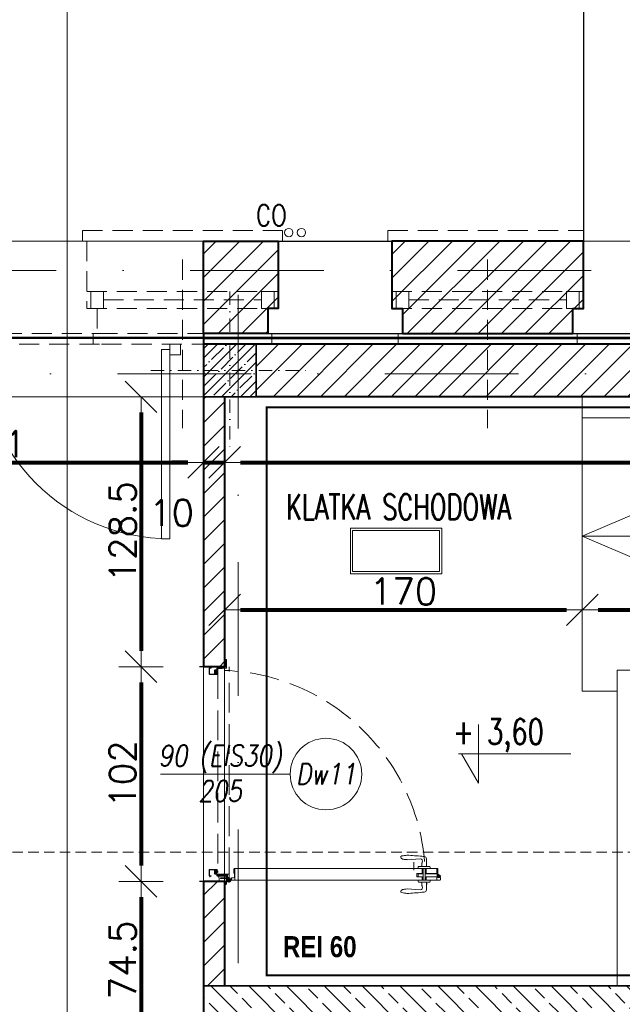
# Model space of a CAD drawing. Header units: metres. Extents: x 7408630 to 15602436, y 5561464 to 13303678.
# Tile 94 of 123: x 7414508 to 7414795, y 5563258 to 5563726. Entities that reach past the tile are written whole.
import ezdxf
from ezdxf.enums import TextEntityAlignment as Align

# ---------------------------------------------------------------- set-up
doc = ezdxf.new("R2010")
doc.units = ezdxf.units.M
doc.header["$MEASUREMENT"] = 0
for name, pattern in [('2_3', [1, 0.5, -0.5]), ('CARKOVANA', [7.5, 5, -2.5]), ('CENTER', [0.6, 0.375, -0.075, 0.075, -0.075]), ('DASHDOT', [25.4, 12.7, -6.35, 0, -6.35]), ('HIDDEN', [9.525, 6.35, -3.175]), ('Hidden Line', [391.222223, 282.222223, -109]), ('HIDDEN2', [4.7625, 3.175, -1.5875])]:
    doc.linetypes.add(name, pattern=pattern)
for name, color, linetype, lineweight in [('! WYPOSAŻENIE', 252, 'Continuous', 5), ('!! 0_ Istn-sciany', 3, 'Continuous', 30), ('!! 0_ Istn-widok', 1, 'Continuous', 15), ('!! 0_ Opis', 8, 'Continuous', 13), ('!! 0_Istn-armatura', 6, 'Continuous', 9), ('!! 0_Istn-cienka', 4, 'Continuous', 9), ('!! 0_Opis_pom', 9, 'Continuous', 13), ('!! 0_Osie', 1, 'DASHDOT', 13), ('!! 1  WYDZIELENIE PPOŻ', 252, 'Continuous', 0), ('!! 1_drzwi opis', 151, 'Continuous', 9), ('!! 1_drzwi-linia', 213, 'Continuous', 5), ('!! 1_Hatch dach', 252, 'Continuous', 5), ('!! 1_hatch projektowane ściany', 4, 'Continuous', 5), ('!! 1_OPIS POM NOWE', 140, 'Continuous', 5), ('!! 1_PROJ Sciany', 2, 'Continuous', 40), ('!! 1_PROJ TERMOIZOL', 132, 'Continuous', 5), ('!! 1_PROJ widok', 5, 'Continuous', 9), ('!! 1_PROJ ŻELBET', 1, 'Continuous', 35), ('!! wymiary osi', 250, 'Continuous', 5), ('0-osie-liniA', 14, 'DASHDOT', 5), ('Granica', 112, 'Continuous', 80), ('Istn-okna', 6, 'Continuous', 13), ('Opis_drzwi', 9, 'Continuous', 15)]:
    doc.layers.add(name, color=color, linetype=linetype, lineweight=lineweight)
doc.layers.add('!! 0_ramki', color=66, linetype='Continuous', lineweight=9, plot=False)
doc.layers.add('Powierzchnia', color=140, linetype='Continuous', lineweight=5, plot=False)
doc.layers.add('!! 1_Wyburzenia', color=252, linetype='CARKOVANA', lineweight=13, true_color=0x696969)
doc.styles.add('50', font='ROMANS.shx', dxfattribs={"width": 0.8, "oblique": 10, "height": 10})
doc.styles.add('ARCHETYP', font='romans.shx', dxfattribs={"height": 15})
doc.styles.add('ARIAL', font='tahoma.ttf')
doc.styles.add('SIMPLEX', font='simplex.shx', dxfattribs={"width": 0.77})
doc.styles.add('STYLE7', font='ARIALNB.TTF')
doc.styles.add('TXT', font='simplex.shx')
doc.linetypes.add('ZIGZAG', pattern='A,0.00254,-5.08,[131,ltypeshp.shx,S=5.08,R=0,X=-5.08,Y=0],-10.16,[131,ltypeshp.shx,S=5.08,R=180,X=5.08,Y=0],-5.08', length=20.32254)
doc.dimstyles.new('DIM50', dxfattribs={"dimscale": 5, "dimtxt": 2, "dimasz": 1, "dimexe": 0, "dimexo": 0, "dimgap": 0.5, "dimtad": 1, "dimdec": 4, "dimrnd": 0.5, "dimdsep": 46, "dimtxsty": 'TXT', "dimblk": 'TICK1', "dimblk1": 'TICK1', "dimblk2": 'TICK1', "dimsah": 1, "dimcen": 0, "dimse1": 1, "dimse2": 1, "dimclrd": 1, "dimclre": 7, "dimclrt": 9, "dimadec": 0, "dimazin": 0, "dimtfac": 1, "dimtdec": 4, "dimtmove": 2, "dimatfit": 3, "dimldrblk": 'TICK1', "dimfxl": 1, "dimtolj": 1, "dimarcsym": 0})
pattern_1 = [(45, (-71376.923, 194378.116), (-5.61266008, 5.61266008), [])]
pattern_2 = [(45, (-71376.923, 194365.116), (-5.61266008, 5.61266008), [])]

# ---------------------------------------------------------------- blocks, each defined once
blk = doc.blocks.new('słup 25 x 25')
at = {"layer": '!! 1_Hatch dach'}
h = blk.add_hatch(dxfattribs=at)
h.set_pattern_fill('ANSI35', color=256)
h.set_pattern_definition([(45, (-64242.072, 198338.2015), (-4.49012806, 4.49012806), []), (45, (-64237.5816, 198338.2015), (-4.49012806, 4.49012806), [7.9375, -1.5875, 0, -1.5875])])
h.paths.add_polyline_path([(-12.5, 12.5), (12.5, 12.5), (12.5, -12.5), (-12.5, -12.5)])
at = {"layer": '!! 1_PROJ ŻELBET'}
blk.add_lwpolyline([(-12.5, 12.5), (12.5, 12.5), (12.5, -12.5), (-12.5, -12.5)], close=True, dxfattribs=at)
at = {"layer": '0-osie-liniA', "ltscale": 0.5}
for points in [[(0, 37.5), (0, -37.5)], [(-37.5, 0), (37.5, 0)]]:
    blk.add_lwpolyline(points, dxfattribs=at)
blk = doc.blocks.new('BLOK OSI')
at = {"layer": '0-osie-liniA', "ltscale": 5}
for points in [[(48625.50568, -198090.0883), (53810.60983, -198090.0883)], [(52842.71142, -198101.5883), (52842.71142, -199860.81919)], [(52022.71506, -198139.0883), (55016.99854, -198139.0883)]]:
    blk.add_lwpolyline(points, dxfattribs=at)
blk = doc.blocks.new('8544-EI60')
at = {"color": 254, "true_color": 0xe9d9be}
for p, q in [((-5.3, 0), (6, 0)), ((6, 0), (7.4, -1.4)), ((-7.5, -2.2), (-7.5, -2.2)), ((-7.5, -5.2), (-7.5, -5.2)), ((-7.5, -8.2), (-7.5, -8.2)), ((-5.6, -0.1), (-7.4, -1.9)), ((-5.5, -3), (-7.4, -4.9)), ((-5.5, -6), (-7.4, -7.9)), ((-5.5, -1.4), (-6.6, -2.6)), ((-5.5, -4.4), (-6.6, -5.6)), ((-5.5, -7.4), (-6.6, -8.6)), ((-5.5, -3), (-5.5, -1.4)), ((-5.5, -6), (-5.5, -4.4)), ((-5.5, -7.4), (-5.3, -8)), ((-5.3, -8), (-1.2, -8)), ((-4.5, -3.9), (-4.5, -1)), ((-4.5, -1), (5, -1)), ((-4.5, -3.9), (0.4, -2.7)), ((-4.5, -5), (0.1, -3.8)), ((-4.5, -7), (-4.5, -5)), ((-4.5, -7), (-1.2, -7)), ((-0.7, -8.5), (-1.1, -12.4)), ((0.3, -8.6), (-0.1, -12.1)), ((3.1, -13.5), (-0.1, -13.5)), ((0.1, -3.8), (5.2, -7.4)), ((3, -12.5), (0.3, -12.5)), ((0.4, -2.7), (5, -6.1)), ((5, -6.1), (5, -1)), ((6, -1.4), (6.6, -2.1)), ((6, -3.2), (6, -1.4)), ((6, -3.2), (7.4, -4.5)), ((6, -4.6), (6.6, -5.3)), ((6, -6), (6, -4.6)), ((6.7, -6.4), (7.5, -6)), ((7.5, -1.7), (7.5, -1.7)), ((7.5, -4.9), (7.5, -4.9)), ((7.5, -8), (7.6, -9.4))]:
    blk.add_line(p, q, dxfattribs=at)
for centre, radius, start, end in [((-5.3, -0.5), 0.5, 90, 135), ((-7, -2.2), 0.5, 135, 180), ((-7, -2.2), 0.5, 180, 315), ((-7, -5.2), 0.5, 135, 180), ((-7, -5.2), 0.5, 180, 315), ((-7, -8.2), 0.5, 135, 180), ((-7, -8.2), 0.5, 180, 315), ((-1.2, -8.5), 1.5, 354.4366, 90), ((-1.2, -8.5), 0.5, 354.4366, 90), ((0.4, -12.5), 1.5, 174.4366, 180.4125), ((-0.1, -12.5), 1, 180.4125, 270), ((0.3, -12.1), 0.4, 174.4366, 270), ((3, -11.5), 1, 270, 290.1212), ((3.1, -12.5), 1, 270, 288.9845), ((0.1, -3.8), 9.19, 290.1212, 302.4406), ((0.1, -3.8), 10.2, 288.9845, 310.5414), ((3.7, -9.5), 2.5, 302.4406, 54.3761), ((6.5, -6), 0.5, 180, 296.5747), ((7, -1.7), 0.5, 225, 0), ((7, -4.9), 0.5, 225, 0), ((5.1, -9.7), 2.5, 310.5414, 5.5701), ((7, -1.7), 0.5, 0, 45), ((7, -4.9), 0.5, 0, 45)]:
    blk.add_arc(centre, radius, start, end, dxfattribs=at)
blk = doc.blocks.new('zaw-dr-90-p')
at = {"color": 2, "linetype": 'CENTER', "ltscale": 0.2}
for p, q in [((12, 0), (-12, 0)), ((0, 12), (0, -12)), ((24.5, 24), (31, 24)), ((24.5, 19), (31, 19))]:
    blk.add_line(p, q, dxfattribs=at)
at = {"ltscale": 0.2}
for p, q in [((10, 12), (6.5, 12)), ((10, 0), (10, 6.5))]:
    blk.add_line(p, q, dxfattribs=at)
blk.add_lwpolyline([(0, 6.5), (23.5, 6.5, 0.414214), (28, 11), (28, 31), (24.5, 31), (24.5, 11, -0.414214), (23.5, 10), (0, 10, 4.561698), (7.6, 6.5), (4.9, 4.2)], format="xyb", dxfattribs=at)
blk.add_lwpolyline([(-0.2, -0.2), (-2.5, -0.2), (-2.5, 0.2), (-0.2, 0.2), (-0.2, 2.5), (0.2, 2.5), (0.2, 0.2), (2.8, 0.2), (2.8, -0.2), (0.2, -0.2), (0.2, -2.8), (-0.2, -2.8)], close=True)
blk.add_lwpolyline([(10, 10), (10, 39), (6.5, 39), (6.5, 10)], dxfattribs=at)
blk.add_circle((0, 0), 6.5, dxfattribs=at)
blk = doc.blocks.new('drzwi 90- sc 12')
h = blk.add_hatch()
h.set_pattern_fill('ANSI37', color=256, scale=0.022, angle=0.001, style=0)
h.set_pattern_definition([(45.0010491, (2407.02095, 648.17796), (-0.04939231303, 0.04939050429), []), (135.0010491, (2407.02095, 648.17796), (-0.04939050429, -0.04939231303), [])])
h.paths.add_polyline_path([(-13715.37, 20305.72), (-13715.57, 20305.72), (-13715.57, 20307.72), (-13715.37, 20307.72)])
h = blk.add_hatch()
h.set_pattern_fill('ANSI37', color=256, scale=0.022, angle=0.001, style=0)
h.set_pattern_definition([(135.0010491, (4473.9854, -4604.62511), (0.04939050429, 0.04939231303), []), (45.0010491, (4473.9854, -4604.62511), (0.04939231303, -0.04939050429), [])])
h.paths.add_polyline_path([(-13617.17, 20305.72), (-13616.97, 20305.72), (-13616.97, 20306.72), (-13617.17, 20306.72)])
h.paths.add_polyline_path([(-13617.17, 20306.72), (-13616.97, 20306.72), (-13616.97, 20307.72), (-13617.17, 20307.72)])
for p, q in [((-13620.32, 20410.16), (-13620.32, 20313.77)), ((-13618, 20409.86), (-13620.32, 20409.86)), ((-13616.12, 20410.26), (-13620.22, 20410.26)), ((-13616.12, 20410.26), (-13620, 20410.26)), ((-13618.17, 20410.26), (-13618.17, 20409.96)), ((-13618.17, 20410.26), (-13616.22, 20410.26)), ((-13618.17, 20410.26), (-13616.22, 20410.26)), ((-13618.17, 20409.96), (-13616.22, 20409.96)), ((-13618, 20404.16), (-13618, 20409.96)), ((-13617.9, 20404.16), (-13617.9, 20409.96)), ((-13617.77, 20410.26), (-13616.92, 20411.46)), ((-13616.92, 20410.26), (-13616.92, 20411.46)), ((-13616.62, 20411.46), (-13616.92, 20411.46)), ((-13616.62, 20411.46), (-13616.92, 20411.46)), ((-13616.62, 20410.26), (-13616.62, 20411.46)), ((-13616.62, 20410.26), (-13616.62, 20411.26)), ((-13616.62, 20410.66), (-13616.62, 20410.86)), ((-13616.5, 20404.16), (-13616.5, 20409.96)), ((-13616.4, 20404.16), (-13616.4, 20409.96)), ((-13614.92, 20409.86), (-13616.4, 20409.86)), ((-13616.22, 20410.26), (-13616.22, 20409.96)), ((-13616.22, 20409.96), (-13616.22, 20410.26)), ((-13616.12, 20410.26), (-13616.12, 20411.46)), ((-13616.12, 20411.46), (-13615.02, 20411.46)), ((-13614.92, 20411.36), (-13614.92, 20313.77)), ((-13618, 20404.76), (-13620.32, 20404.76)), ((-13620.32, 20404.16), (-13614.92, 20404.16)), ((-13620.32, 20403.36), (-13614.92, 20403.36)), ((-13618, 20402.76), (-13620.32, 20402.76)), ((-13618, 20400.34), (-13618, 20403.36)), ((-13617.9, 20400.84), (-13617.9, 20403.36)), ((-13616.5, 20400.84), (-13616.5, 20403.36)), ((-13616.4, 20404.76), (-13614.92, 20404.76)), ((-13616.4, 20400.34), (-13616.4, 20403.36)), ((-13616.4, 20402.76), (-13614.92, 20402.76)), ((-13619.54, 20398.92), (-13623.37, 20398.92)), ((-13619.54, 20398.92), (-13623.37, 20398.92)), ((-13618, 20400.34), (-13616.4, 20400.34)), ((-13616.5, 20400.84), (-13617.9, 20400.84)), ((-13617.9, 20400.84), (-13616.5, 20400.84)), ((-13620.32, 20313.47), (-13620.32, 20317.97)), ((-13614.92, 20313.77), (-13620.32, 20313.77)), ((-13614.92, 20312.27), (-13614.92, 20317.97)), ((-13618.22, 20313.37), (-13620.22, 20313.37)), ((-13618.22, 20313.67), (-13618.22, 20313.37)), ((-13618.22, 20313.67), (-13616.42, 20313.67)), ((-13617.77, 20311.12), (-13617.77, 20305.72)), ((-13617.77, 20311.12), (-13617.77, 20305.72)), ((-13617.37, 20309.92), (-13617.37, 20305.82)), ((-13616.17, 20309.92), (-13617.37, 20309.92)), ((-13616.17, 20309.92), (-13616.17, 20311.02)), ((-13615.92, 20313.17), (-13615.92, 20312.17)), ((-13615.92, 20312.17), (-13615.02, 20312.17)), ((-13715.57, 20308.32), (-13715.57, 20308.56)), ((-13715.57, 20307.69), (-13715.57, 20308.56)), ((-13715.57, 20307.82), (-13715.57, 20308.56)), ((-13715.57, 20307.72), (-13715.37, 20307.72)), ((-13715.77, 20301.96), (-13716.27, 20301.96)), ((-13616.77, 20301.96), (-13616.27, 20301.96))]:
    blk.add_line(p, q)
at = {"ltscale": 0.2}
for p, q in [((-13621.38, 20404.81), (-13624.98, 20404.81)), ((-13621.38, 20402.71), (-13622.87, 20402.71)), ((-13621.38, 20406.26), (-13621.38, 20401.26)), ((-13620.32, 20406.56), (-13621.08, 20406.56)), ((-13614.92, 20406.56), (-13614.16, 20406.56)), ((-13613.86, 20406.26), (-13613.86, 20401.26)), ((-13613.86, 20404.81), (-13610.26, 20404.81)), ((-13613.86, 20402.71), (-13612.38, 20402.71)), ((-13613.36, 20405.01), (-13613.36, 20404.81)), ((-13613.36, 20405.01), (-13612.86, 20405.01)), ((-13612.86, 20405.01), (-13612.86, 20404.81)), ((-13624.98, 20401.86), (-13624.58, 20395.61)), ((-13620.32, 20400.96), (-13621.08, 20400.96)), ((-13614.92, 20400.96), (-13614.16, 20400.96)), ((-13610.26, 20401.86), (-13610.66, 20395.61))]:
    blk.add_line(p, q, dxfattribs=at)
at = {"linetype": 'Hidden Line', "lineweight": 9, "ltscale": 0.05}
for p, q in [((-13616.27, 20311.12), (-13716.27, 20311.12)), ((-13715.07, 20305.72), (-13617.47, 20305.72))]:
    blk.add_line(p, q, dxfattribs=at)
for points in [[(-13665.27, 20284.96), (-13665.27, 20325.83)], [(-13615.57, 20309.64), (-13615.32, 20309.64), (-13615.32, 20309.82), (-13616.32, 20309.82), (-13616.32, 20309.64), (-13615.92, 20309.64)], [(-13715.37, 20307.72), (-13715.37, 20305.72), (-13715.57, 20305.72), (-13715.57, 20307.72)]]:
    blk.add_lwpolyline(points)
at = {"ltscale": 0.2}
for points in [[(-13715.57, 20307.51), (-13715.57, 20309.48, 0.414214), (-13715.91, 20309.82), (-13719.43, 20309.82, 0.414214), (-13719.77, 20309.48), (-13719.77, 20308.92), (-13719.59, 20308.92), (-13719.59, 20309.48, -0.414214), (-13719.43, 20309.64), (-13716.97, 20309.64)], [(-13716.97, 20309.64), (-13715.91, 20309.64, -0.414214), (-13715.75, 20309.48), (-13715.75, 20307.51)], [(-13615.92, 20309.64), (-13616.63, 20309.64, 0.414214), (-13616.79, 20309.48), (-13616.79, 20305.58, -0.414214), (-13617.13, 20305.24), (-13617.58, 20305.24, 0.414214), (-13617.74, 20305.08), (-13617.74, 20304.48, -0.414214), (-13618.08, 20304.14), (-13619.26, 20304.14, -0.414214), (-13619.6, 20304.48), (-13619.6, 20305.15, 1), (-13619.79, 20305.15), (-13619.79, 20301.96, 0.414214), (-13619.63, 20301.8), (-13617.11, 20301.8, 0.414214), (-13616.95, 20301.96), (-13616.95, 20302.52), (-13616.77, 20302.52), (-13616.77, 20301.96, -0.414214), (-13617.11, 20301.62), (-13619.63, 20301.62, -0.414214), (-13619.97, 20301.96), (-13619.97, 20305.15, -1), (-13619.42, 20305.15), (-13619.42, 20304.48, 0.414214), (-13619.26, 20304.32), (-13618.08, 20304.32, 0.414214), (-13617.92, 20304.48), (-13617.92, 20305.08, -0.414214), (-13617.58, 20305.42), (-13617.13, 20305.42, 0.414214), (-13616.97, 20305.58), (-13616.97, 20309.48, -0.414214), (-13616.63, 20309.82), (-13613.11, 20309.82, -0.414214), (-13612.77, 20309.48), (-13612.77, 20308.92), (-13612.95, 20308.92), (-13612.95, 20309.48, 0.414214), (-13613.11, 20309.64), (-13615.57, 20309.64)], [(-13616.43, 20309.49), (-13616.43, 20309.64), (-13616.63, 20309.64, 0.414214), (-13616.79, 20309.48), (-13616.79, 20306.14), (-13615.99, 20306.14), (-13615.99, 20306.34), (-13614.39, 20306.34), (-13614.39, 20309.64), (-13614.93, 20309.64), (-13614.93, 20309.49)], [(-13715.75, 20307.76), (-13715.75, 20305.58, 0.414214), (-13715.41, 20305.24), (-13714.96, 20305.24, -0.414214), (-13714.8, 20305.08), (-13714.8, 20304.48, 0.414214), (-13714.46, 20304.14), (-13713.28, 20304.14, 0.414214), (-13712.94, 20304.48), (-13712.94, 20305.15, -1), (-13712.75, 20305.15), (-13712.75, 20301.96, -0.414214), (-13712.91, 20301.8), (-13715.43, 20301.8, -0.414214), (-13715.59, 20301.96), (-13715.59, 20302.52), (-13715.77, 20302.52), (-13715.77, 20301.96, 0.414214), (-13715.43, 20301.62), (-13712.91, 20301.62, 0.414214), (-13712.57, 20301.96), (-13712.57, 20305.15, 1), (-13713.12, 20305.15), (-13713.12, 20304.48, -0.414214), (-13713.28, 20304.32), (-13714.46, 20304.32, -0.414214), (-13714.62, 20304.48), (-13714.62, 20305.08, 0.414214), (-13714.96, 20305.42), (-13715.41, 20305.42, -0.414214), (-13715.57, 20305.58), (-13715.57, 20307.64)]]:
    blk.add_lwpolyline(points, format="xyb", dxfattribs=at)
at = {"lineweight": 30}
for points in [[(-13716.27, 20308.92), (-13721.27, 20308.92)], [(-13716.27, 20308.92), (-13716.27, 20296.92)], [(-13614.27, 20308.92), (-13609.27, 20308.92)], [(-13614.27, 20308.92), (-13614.27, 20296.92)]]:
    blk.add_lwpolyline(points, dxfattribs=at)
for points in [[(-13616.97, 20307.72), (-13617.17, 20307.72), (-13617.17, 20305.72), (-13616.97, 20305.72)], [(-13616.79, 20308.82), (-13616.97, 20308.82), (-13616.97, 20307.42), (-13616.79, 20307.42)]]:
    blk.add_lwpolyline(points, close=True)
for centre, radius, start, end in [((-13620.22, 20410.16), 0.1, 90, 180), ((-13615.02, 20411.36), 0.1, 0, 90), ((-13620.22, 20313.47), 0.1, 180, 270), ((-13616.42, 20313.17), 0.5, 0, 90), ((-13616.27, 20311.02), 0.1, 0, 90), ((-13615.02, 20312.27), 0.1, 270, 0), ((-13617.47, 20305.82), 0.1, 270, 0)]:
    blk.add_arc(centre, radius, start, end)
at = {"linetype": 'Hidden Line', "lineweight": 9, "ltscale": 0.05}
blk.add_arc((-13615.5, 20305.14), 99.12, 94.8005, 177.6944, dxfattribs=at)
at = {"ltscale": 0.2}
for centre, radius, start, end in [((-13624.98, 20403.76), 1.05, 90, 180), ((-13623.93, 20401.96), 1.05, 58.6119, 185.465), ((-13622.87, 20403.71), 1, 238.6119, 270), ((-13621.08, 20406.26), 0.3, 90, 180), ((-13614.16, 20406.26), 0.3, 0, 90), ((-13612.38, 20403.71), 1, 270, 301.3881), ((-13611.31, 20401.96), 1.05, 354.535, 121.3881), ((-13610.26, 20403.76), 1.05, 0, 90), ((-13621.08, 20401.26), 0.3, 180, 270), ((-13614.16, 20401.26), 0.3, 270, 0), ((-13625.63, 20393.35), 0.74, 198.9246, 270), ((-13609.61, 20393.35), 0.74, 270, 341.0754)]:
    blk.add_arc(centre, radius, start, end, dxfattribs=at)
blk.add_ellipse((-13625.63, 20395.61), major_axis=(0, 3), ratio=0.347016, start_param=3.132997, end_param=4.712389, dxfattribs=at)
at = {"ltscale": 0.2, "extrusion": (0, 0, -1)}
blk.add_ellipse((-13609.62, 20395.61), major_axis=(0, 3), ratio=0.347016, start_param=3.132997, end_param=4.712389, dxfattribs=at)
at = {"ltscale": 0.2}
for points in [[(-13626.03, 20403.76), (-13626.09, 20403.41), (-13626.32, 20401.88), (-13626.44, 20399.16), (-13626.83, 20395.94), (-13626.48, 20393.94), (-13626.33, 20393.11)], [(-13609.21, 20403.76), (-13609.16, 20403.41), (-13608.93, 20401.88), (-13608.8, 20399.16), (-13608.41, 20395.94), (-13608.76, 20393.94), (-13608.91, 20393.11)]]:
    blk.add_open_spline(points, degree=3, knots=[0, 0, 0, 0, 1.06066, 4.623314, 8.177981, 10.699943, 10.699943, 10.699943, 10.699943], dxfattribs=at)
at = {"xscale": 0.09999999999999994, "yscale": 0.09999999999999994, "zscale": 0.09999999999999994, "rotation": 180.0000000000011}
for name, p in [('zaw-dr-90-p', (-13614.92, 20310.92)), ('8544-EI60', (-13618.67, 20304.32))]:
    blk.add_blockref(name, p, dxfattribs=at)
at = {"extrusion": (0, 0, -1), "xscale": 0.09999999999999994, "yscale": 0.09999999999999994, "zscale": -0.1, "rotation": 179.9999999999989}
blk.add_blockref('8544-EI60', (13713.87, 20304.32), dxfattribs=at)
blk = doc.blocks.new('1_ok-opis')
blk.add_line((0, 111.61), (0, 50))
blk.add_circle((0, 128.61), 17)
at = {"style": '50', "oblique": 10, "width": 0.8}
for tag, rotation, p in [('NR', 90, (0, 128.61)), ('NR', 270, (0, 128.61)), ('SZEROKOŚĆ', 90, (-8, 78.29)), ('SZEROKOŚĆ', 270, (8, 78.29)), ('WYSOKOŚĆ', 270, (-8, 78.29)), ('WYSOKOŚĆ', 90, (8, 78.29))]:
    blk.add_attdef(tag, text='', height=10, rotation=rotation, dxfattribs=at).set_placement(p, align=Align.MIDDLE)
blk = doc.blocks.new('TICK1')
at = {"color": 0}
for p, q in [((0, -1.4), (0, 1.4)), ((0, 0), (-1, 0))]:
    blk.add_line(p, q, dxfattribs=at)
at = {"color": 2}
blk.add_line((-1, -1), (1, 1), dxfattribs=at)
blk = doc.blocks.new('*D961')
at = {"layer": '!! wymiary osi', "color": 1, "lineweight": -2, "transparency": 16777216}
blk.add_line((75076.43, -198119.8), (75262.42, -198119.8), dxfattribs=at)
at = {"layer": 'DEFPOINTS', "color": 0, "transparency": 16777216}
for p in [(75068.93, -198088.59), (75269.92, -198088.63), (75269.92, -198119.8)]:
    blk.add_point(p, dxfattribs=at)
at = {"layer": '!! wymiary osi', "color": 1, "lineweight": -2, "transparency": 16777216, "xscale": 7.5, "yscale": 7.5, "zscale": 7.5, "rotation": 180}
blk.add_blockref('TICK1', (75068.93, -198119.8), dxfattribs=at)
at = {"layer": '!! wymiary osi', "color": 1, "lineweight": -2, "transparency": 16777216, "xscale": 7.5, "yscale": 7.5, "zscale": 7.5}
blk.add_blockref('TICK1', (75269.92, -198119.8), dxfattribs=at)
at = {"layer": '!! wymiary osi', "color": 9, "transparency": 16777216, "insert": (75169.43, -198111.05), "char_height": 12.5, "attachment_point": 5, "style": 'TXT'}
blk.add_mtext('\\A1;201', dxfattribs=at)
blk = doc.blocks.new('*D962')
at = {"layer": '!! wymiary osi', "color": 1, "lineweight": -2, "transparency": 16777216}
for p, q in [((75262.42, -198119.8), (75254.92, -198119.8)), ((75269.92, -198119.8), (75279.92, -198119.8)), ((75287.42, -198119.8), (75294.92, -198119.8))]:
    blk.add_line(p, q, dxfattribs=at)
at = {"layer": 'DEFPOINTS', "color": 0, "transparency": 16777216}
for p in [(75269.92, -198088.63), (75279.92, -198088.63), (75279.92, -198119.8)]:
    blk.add_point(p, dxfattribs=at)
at = {"layer": '!! wymiary osi', "color": 1, "lineweight": -2, "transparency": 16777216, "xscale": 7.5, "yscale": 7.5, "zscale": 7.5}
blk.add_blockref('TICK1', (75269.92, -198119.8), dxfattribs=at)
at = {"layer": '!! wymiary osi', "color": 1, "lineweight": -2, "transparency": 16777216, "xscale": 7.5, "yscale": 7.5, "zscale": 7.5, "rotation": 180}
blk.add_blockref('TICK1', (75279.92, -198119.8), dxfattribs=at)
at = {"layer": '!! wymiary osi', "color": 9, "transparency": 16777216, "insert": (75254.7, -198143.76), "char_height": 12.5, "attachment_point": 5, "style": 'TXT'}
blk.add_mtext('\\A1;10', dxfattribs=at)
blk = doc.blocks.new('*D963')
at = {"layer": '!! wymiary osi', "color": 1, "lineweight": -2, "transparency": 16777216}
blk.add_line((75287.42, -198119.8), (75862.43, -198119.8), dxfattribs=at)
at = {"layer": 'DEFPOINTS', "color": 0, "transparency": 16777216}
for p in [(75279.92, -198088.63), (75869.93, -198088.63), (75869.93, -198119.8)]:
    blk.add_point(p, dxfattribs=at)
at = {"layer": '!! wymiary osi', "color": 1, "lineweight": -2, "transparency": 16777216, "xscale": 7.5, "yscale": 7.5, "zscale": 7.5, "rotation": 180}
blk.add_blockref('TICK1', (75279.92, -198119.8), dxfattribs=at)
at = {"layer": '!! wymiary osi', "color": 1, "lineweight": -2, "transparency": 16777216, "xscale": 7.5, "yscale": 7.5, "zscale": 7.5}
blk.add_blockref('TICK1', (75869.93, -198119.8), dxfattribs=at)
at = {"layer": '!! wymiary osi', "color": 9, "transparency": 16777216, "insert": (75574.92, -198111.05), "char_height": 12.5, "attachment_point": 5, "style": 'TXT'}
blk.add_mtext('\\A1;590', dxfattribs=at)
blk = doc.blocks.new('*D971')
at = {"layer": '!! wymiary osi', "color": 1, "lineweight": -2, "transparency": 16777216}
blk.add_line((75287.42, -198189.87), (75442.42, -198189.87), dxfattribs=at)
at = {"layer": 'DEFPOINTS', "color": 0, "transparency": 16777216}
for p in [(75279.92, -198088.63), (75449.92, -198089.13), (75449.92, -198189.87)]:
    blk.add_point(p, dxfattribs=at)
at = {"layer": '!! wymiary osi', "color": 1, "lineweight": -2, "transparency": 16777216, "xscale": 7.5, "yscale": 7.5, "zscale": 7.5, "rotation": 180}
blk.add_blockref('TICK1', (75279.92, -198189.87), dxfattribs=at)
at = {"layer": '!! wymiary osi', "color": 1, "lineweight": -2, "transparency": 16777216, "xscale": 7.5, "yscale": 7.5, "zscale": 7.5}
blk.add_blockref('TICK1', (75449.92, -198189.87), dxfattribs=at)
at = {"layer": '!! wymiary osi', "color": 9, "transparency": 16777216, "insert": (75364.92, -198181.12), "char_height": 12.5, "attachment_point": 5, "style": 'TXT'}
blk.add_mtext('\\A1;170', dxfattribs=at)
blk = doc.blocks.new('*D972')
at = {"layer": '!! wymiary osi', "color": 1, "lineweight": -2, "transparency": 16777216}
blk.add_line((75457.42, -198189.87), (75707.42, -198189.87), dxfattribs=at)
at = {"layer": 'DEFPOINTS', "color": 0, "transparency": 16777216}
for p in [(75449.92, -198089.13), (75714.92, -198189.87), (75714.92, -198221.09)]:
    blk.add_point(p, dxfattribs=at)
at = {"layer": '!! wymiary osi', "color": 1, "lineweight": -2, "transparency": 16777216, "xscale": 7.5, "yscale": 7.5, "zscale": 7.5, "rotation": 180}
blk.add_blockref('TICK1', (75449.92, -198189.87), dxfattribs=at)
at = {"layer": '!! wymiary osi', "color": 1, "lineweight": -2, "transparency": 16777216, "xscale": 7.5, "yscale": 7.5, "zscale": 7.5}
blk.add_blockref('TICK1', (75714.92, -198189.87), dxfattribs=at)
at = {"layer": '!! wymiary osi', "color": 9, "transparency": 16777216, "insert": (75582.42, -198181.12), "char_height": 12.5, "attachment_point": 5, "style": 'TXT'}
blk.add_mtext('\\A1;265', dxfattribs=at)
blk = doc.blocks.new('*D978')
at = {"layer": '!! wymiary osi', "color": 1, "lineweight": -2, "transparency": 16777216}
blk.add_line((75240.21, -198096.13), (75240.21, -198209.41), dxfattribs=at)
at = {"layer": 'DEFPOINTS', "color": 0, "transparency": 16777216}
for p in [(75269.92, -198088.63), (75240.21, -198216.91), (75269.92, -198216.91)]:
    blk.add_point(p, dxfattribs=at)
at = {"layer": '!! wymiary osi', "color": 1, "lineweight": -2, "transparency": 16777216, "xscale": 7.5, "yscale": 7.5, "zscale": 7.5}
for p, rotation in [((75240.21, -198088.63), 90), ((75240.21, -198216.91), 270)]:
    blk.add_blockref('TICK1', p, dxfattribs=dict(at, rotation=rotation))
at = {"layer": '!! wymiary osi', "color": 9, "transparency": 16777216, "insert": (75231.46, -198152.77), "char_height": 12.5, "attachment_point": 5, "rotation": 90, "style": 'TXT'}
blk.add_mtext('\\A1;128.5', dxfattribs=at)
blk = doc.blocks.new('*D979')
at = {"layer": '!! wymiary osi', "color": 1, "lineweight": -2, "transparency": 16777216}
blk.add_line((75240.21, -198224.41), (75240.21, -198311.41), dxfattribs=at)
at = {"layer": 'DEFPOINTS', "color": 0, "transparency": 16777216}
for p in [(75269.92, -198216.91), (75240.21, -198318.91), (75269.92, -198318.91)]:
    blk.add_point(p, dxfattribs=at)
at = {"layer": '!! wymiary osi', "color": 1, "lineweight": -2, "transparency": 16777216, "xscale": 7.5, "yscale": 7.5, "zscale": 7.5}
for p, rotation in [((75240.21, -198216.91), 90), ((75240.21, -198318.91), 270)]:
    blk.add_blockref('TICK1', p, dxfattribs=dict(at, rotation=rotation))
at = {"layer": '!! wymiary osi', "color": 9, "transparency": 16777216, "insert": (75231.46, -198267.91), "char_height": 12.5, "attachment_point": 5, "rotation": 90, "style": 'TXT'}
blk.add_mtext('\\A1;102', dxfattribs=at)
blk = doc.blocks.new('*D980')
at = {"layer": '!! wymiary osi', "color": 1, "lineweight": -2, "transparency": 16777216}
blk.add_line((75240.21, -198326.41), (75240.21, -198386.09), dxfattribs=at)
at = {"layer": 'DEFPOINTS', "color": 0, "transparency": 16777216}
for p in [(75269.92, -198318.91), (75240.21, -198393.59), (75267.99, -198393.59)]:
    blk.add_point(p, dxfattribs=at)
at = {"layer": '!! wymiary osi', "color": 1, "lineweight": -2, "transparency": 16777216, "xscale": 7.5, "yscale": 7.5, "zscale": 7.5}
for p, rotation in [((75240.21, -198318.91), 90), ((75240.21, -198393.59), 270)]:
    blk.add_blockref('TICK1', p, dxfattribs=dict(at, rotation=rotation))
at = {"layer": '!! wymiary osi', "color": 9, "transparency": 16777216, "insert": (75231.46, -198356.25), "char_height": 12.5, "attachment_point": 5, "rotation": 90, "style": 'TXT'}
blk.add_mtext('\\A1;74.5', dxfattribs=at)
blk = doc.blocks.new('drzwi dwuskrzydłowe')
at = {"layer": 'Istn-okna'}
for points in [[(68481.18, -214206.57), (68481.18, -214296.57), (68477.18, -214296.57), (68477.18, -214206.57)], [(68653.18, -214206.57), (68653.18, -214296.57), (68657.18, -214296.57), (68657.18, -214206.57)], [(68477.18, -214294.07), (68472.18, -214294.07), (68472.18, -214299.07), (68477.18, -214299.07)], [(68657.18, -214294.07), (68662.18, -214294.07), (68662.18, -214299.07), (68657.18, -214299.07)]]:
    blk.add_lwpolyline(points, close=True, dxfattribs=at)
for centre, start, end in [((68477.18, -214296.57), 0, 90), ((68657.18, -214296.57), 90, 180)]:
    blk.add_arc(centre, 90, start, end, dxfattribs=at)
at = {"layer": 'Opis_drzwi'}
blk.add_lwpolyline([(68567.18, -214271.57), (68567.18, -214321.57)], dxfattribs=at)
blk.add_circle((68567.18, -214258.07), 13.5, dxfattribs=at)
at = {"layer": 'Istn-okna', "color": 8, "style": 'ARCHETYP'}
for s, p in [('2x90', (68564.18, -214323.8)), ('270', (68581.33, -214319.13))]:
    blk.add_text(s, height=12, rotation=90, dxfattribs=at).set_placement(p)
at = {"layer": 'Opis_drzwi', "style": 'ARCHETYP', "width": 0.7}
blk.add_text('DZ2', height=10, rotation=90, dxfattribs=at).set_placement((68572.1, -214267.49))
blk = doc.blocks.new('A$C9c944097')
at = {"layer": '!! 1_hatch projektowane ściany'}
h = blk.add_hatch(dxfattribs=at)
h.set_pattern_fill('ANSI31', color=256, scale=2.5)
h.set_pattern_definition(pattern_1)
h.paths.add_polyline_path([(3893, -3680.47213), (3893, -3636.47213), (3928.5, -3636.47213), (3928.5, -3668.47213), (3923.5, -3668.47213), (3923.5, -3680.47213)])
h = blk.add_hatch(dxfattribs=at)
h.set_pattern_fill('ANSI31', color=256, scale=2.5)
h.set_pattern_definition(pattern_1)
h.paths.add_polyline_path([(3987.5, -3680.47213), (4068.5, -3680.47213), (4068.5, -3668.47213), (4073.5, -3668.47213), (4073.5, -3636.47213), (3982.5, -3636.47213), (3982.5, -3668.47213), (3987.5, -3668.47213)])
h = blk.add_hatch(dxfattribs=at)
h.set_pattern_fill('ANSI33', color=256, scale=2, angle=90)
h.set_pattern_definition([(135, (-71376.923, 194365.116), (-8.9802561, -8.9802561), []), (135, (-71376.923, 194374.096), (-8.9802561, -8.9802561), [6.35, -3.175])])
edge = h.paths.add_edge_path()
edge.add_line((4232.5, -3710.51195), (4232.5, -3685.51195))
edge.add_line((4232.5, -3685.51195), (4518.0023, -3685.51195))
edge.add_line((4518.0023, -3685.51195), (4518.0023, -4015.47213))
edge.add_line((4518.0023, -4015.47213), (4177, -4015.47213))
edge.add_line((4177, -4015.47213), (4177, -4200.47213))
edge.add_line((4177, -4200.47213), (3893, -4200.47213))
edge.add_line((3893, -4200.47213), (3893, -4175.47213))
edge.add_line((3893, -4175.47213), (4162, -4175.47213))
edge.add_line((4162, -4175.47213), (4162, -4015.47213))
edge.add_line((4162, -4015.47213), (3893, -4015.47213))
edge.add_line((3893, -4015.47213), (3893, -3990.47213))
edge.add_line((3893, -3990.47213), (4493.0023, -3990.47213))
edge.add_line((4493.0023, -3990.47213), (4493.0023, -3710.51195))
edge.add_line((4493.0023, -3710.51195), (4232.5, -3710.47213))
h = blk.add_hatch(dxfattribs=at)
h.set_pattern_fill('ANSI31', color=256, scale=2.5)
h.set_pattern_definition(pattern_1)
h.paths.add_polyline_path([(3918, -3685.51195), (4232.5, -3685.51195), (4232.5, -3710.47213), (3918, -3710.47213)])
h = blk.add_hatch(dxfattribs=at)
h.set_pattern_fill('ANSI31', color=256, scale=2.5)
h.set_pattern_definition(pattern_2)
h.paths.add_polyline_path([(3893, -3838.79714), (3893, -3710.51195), (3903, -3710.51195), (3903, -3838.79714)])
h = blk.add_hatch(dxfattribs=at)
h.set_pattern_fill('ANSI31', color=256, scale=2.5)
h.set_pattern_definition(pattern_2)
h.paths.add_polyline_path([(3903, -3940.79714), (3903, -3990.47213), (3893, -3990.47213), (3893, -3940.79714)])
at = {"layer": '!! 0_ Istn-sciany'}
for points in [[(4073.5, -3061.47213), (4073.5, -3668.47213)], [(3928.5, -3636.47213), (3982.5, -3636.47213)], [(3928.5, -3636.47213), (3928.5, -3668.47213)], [(3982.5, -3636.47213), (3982.5, -3668.47213)], [(3923.5, -3668.47213), (3923.5, -3680.47213)], [(3982.5, -3668.47213), (3987.5, -3668.47213)], [(3987.5, -3668.47213), (3987.5, -3680.47213)], [(4068.5, -3668.47213), (4073.5, -3668.47213)], [(4068.5, -3668.47213), (4068.5, -3680.47213)], [(3923.5, -3680.47213), (3987.5, -3680.47213)], [(4068.5, -3680.47213), (4232.5, -3680.47213)]]:
    blk.add_lwpolyline(points, dxfattribs=at)
at = {"layer": '!! 0_ Istn-widok'}
for points in [[(3930.5, -3636.47213), (3930.5, -3631.47213)], [(4095.5, -3636.47213), (4073.5, -3636.47213)]]:
    blk.add_lwpolyline(points, dxfattribs=at)
at = {"layer": '!! 0_ Opis'}
for points in [[(4023.7061, -3866.19479), (4023.7061, -3894.19656)], [(4014.12499, -3880.19568), (4067.5592, -3880.19568)], [(4023.7061, -3894.19656), (4015.62269, -3880.19568)]]:
    blk.add_lwpolyline(points, dxfattribs=at)
at = {"layer": '!! 0_Istn-armatura'}
for centre in [(3933.5, -3632.47213), (3939.5, -3632.47213)]:
    blk.add_circle(centre, 2, dxfattribs=at)
at = {"layer": '!! 0_Istn-cienka', "linetype": 'HIDDEN', "ltscale": 2}
for points in [[(3837.5, -3636.47213), (3928.5, -3636.47213)], [(3982.5, -3636.47213), (4073.5, -3636.47213)], [(4068.5, -3680.47213), (3987.5, -3680.47213)]]:
    blk.add_lwpolyline(points, dxfattribs=at)
at = {"layer": '!! 0_ramki'}
blk.add_lwpolyline([(-371.78226, -2736.72437), (3828.21774, -2736.72437), (3828.21774, -5706.72437), (-371.78226, -5706.72437)], close=True, dxfattribs=at)
at = {"layer": '!! 1  WYDZIELENIE PPOŻ', "color": 20, "linetype": '2_3', "ltscale": 10, "true_color": 0xf65c09, "const_width": 1}
blk.add_lwpolyline([(3073.5, -5131.01344), (3073.5, -3682.47213), (4290.5, -3682.47213)], dxfattribs=at)
blk.add_lwpolyline([(3923, -3985.47213), (4482, -3985.47213), (4482, -3715.47213), (3923, -3715.47213)], close=True, dxfattribs=at)
at = {"layer": '!! 1_hatch projektowane ściany'}
blk.add_lwpolyline([(4232.5, -3710.51195), (4232.5, -3685.51195), (4518.0023, -3685.51195), (4518.0023, -4015.47213), (4177, -4015.47213), (4177, -4200.47213), (3893, -4200.47213), (3893, -4175.47213), (4162, -4175.47213), (4162, -4015.47213), (3893, -4015.47213), (3893, -3990.47213), (4493.0023, -3990.47213), (4493.0023, -3710.51195), (4232.5, -3710.47213)], dxfattribs=at)
for points in [[(3918, -3685.51195), (4232.5, -3685.51195), (4232.5, -3710.47213), (3918, -3710.47213)], [(3893, -3838.79714), (3893, -3710.51195), (3903, -3710.51195), (3903, -3838.79714)], [(3903, -3940.79714), (3903, -3990.47213), (3893, -3990.47213), (3893, -3940.79714)]]:
    blk.add_lwpolyline(points, close=True, dxfattribs=at)
at = {"layer": '!! 1_OPIS POM NOWE'}
for points in [[(3674.0023, -3636.47213), (4073.5, -3636.47213), (4073.5, -3061.47213), (3674.0023, -3061.47213)], [(3962.76714, -3794.65287), (4006.28714, -3794.65287), (4006.28714, -3772.89287), (3962.76714, -3772.89287)], [(3963.85514, -3793.56487), (4005.19914, -3793.56487), (4005.19914, -3773.98087), (3963.85514, -3773.98087)]]:
    blk.add_lwpolyline(points, close=True, dxfattribs=at)
at = {"layer": '!! 1_PROJ Sciany'}
for points in [[(3893, -3680.47213), (3893, -3636.47213), (3928.5, -3636.47213), (3928.5, -3668.47213), (3923.5, -3668.47213), (3923.5, -3680.47213)], [(3987.5, -3680.47213), (4068.5, -3680.47213), (4068.5, -3668.47213), (4073.5, -3668.47213), (4073.5, -3636.47213), (3982.5, -3636.47213), (3982.5, -3668.47213), (3987.5, -3668.47213)]]:
    blk.add_lwpolyline(points, close=True, dxfattribs=at)
for points in [[(3893, -3680.47213), (3893, -3685.47213)], [(3893, -3685.47213), (3893, -3838.79714)], [(4232.5, -3685.47213), (3893, -3685.47213)], [(3903, -3710.51195), (3903, -3838.79714)], [(4232.5, -3710.47213), (3918, -3710.47213)], [(4232.5, -3710.47213), (3918, -3710.47213)], [(3903, -3838.79714), (3893, -3838.79714)], [(3893, -3940.79714), (3893, -3990.47213)], [(3903, -3940.79714), (3893, -3940.79714)], [(3903, -3940.79714), (3903, -3990.47213)], [(3893, -3990.47213), (3893, -4015.47213)]]:
    blk.add_lwpolyline(points, dxfattribs=at)
at = {"layer": '!! 1_PROJ TERMOIZOL', "linetype": 'ZIGZAG', "ltscale": 0.35}
blk.add_lwpolyline([(4232.5, -3682.97213), (3893.19588, -3682.97213)], dxfattribs=at)
at = {"layer": '!! 1_PROJ widok'}
for points in [[(4073, -3850.47213), (4073, -3711.01195)], [(4338, -3715.47213), (4073, -3715.47213)], [(4338, -3720.47213), (4073, -3720.47213)], [(4073, -3776.72213), (4103, -3763.83821)], [(4407, -3776.72213), (4073, -3776.72213)], [(4073, -3776.72213), (4103, -3789.60604)], [(4089.5, -3990.47213), (4089.5, -3840.47213)], [(4338, -3840.47213), (4089.5, -3840.47213)], [(4089.5, -3850.47213), (4073, -3850.47213)]]:
    blk.add_lwpolyline(points, dxfattribs=at)
at = {"layer": '!! 1_PROJ ŻELBET'}
blk.add_lwpolyline([(3893, -3990.47213), (4493.0023, -3990.47213)], dxfattribs=at)
at = {"layer": '!! 1_Wyburzenia', "linetype": 'HIDDEN2', "ltscale": 3}
for points in [[(3835.5, -3631.47213), (3930.5, -3631.47213)], [(3835.5, -3636.47213), (3835.5, -3631.47213)], [(3980.5, -3631.47213), (4073.5, -3631.47213)], [(3980.5, -3636.47213), (3980.5, -3631.47213)], [(3773.5, -3636.47213), (3837.5, -3636.47213)], [(3837.5, -3636.47213), (3837.5, -3668.47213)], [(3883, -3645.31325), (3883, -3725.47242)], [(4028, -3645.31325), (4028, -3725.47242)], [(3837.5, -3660.47213), (3928.5, -3660.47213)], [(3982.5, -3660.47213), (4073.5, -3660.47213)], [(3837.5, -3668.47213), (3842.5, -3668.47213)], [(3837.5, -3668.47213), (3928.5, -3668.47213)], [(3842.5, -3668.47213), (3842.5, -3680.47213)], [(3845.5, -3664.47213), (3920.5, -3664.47213)], [(3923.5, -3668.47213), (3928.5, -3668.47213)], [(3982.5, -3668.47213), (4073.5, -3668.47213)], [(3990.5, -3664.47213), (4065.5, -3664.47213)], [(3768.5, -3680.47213), (3842.5, -3680.47213)], [(3840.5, -3680.47213), (3840.5, -3685.47213)], [(3923.5, -3680.47213), (3842.5, -3680.47213)], [(3925.5, -3680.47213), (3925.5, -3685.47213)], [(3985.5, -3680.47213), (3985.5, -3685.47213)], [(4070.5, -3680.47213), (4070.5, -3685.47213)], [(3843.5, -3685.47213), (3767.5, -3685.47213)], [(3925.5, -3685.47213), (3840.5, -3685.47213)], [(4070.5, -3685.47213), (3985.5, -3685.47213)]]:
    blk.add_lwpolyline(points, dxfattribs=at)
for points in [[(3839.5, -3668.47213), (3845.5, -3668.47213), (3845.5, -3660.47213), (3839.5, -3660.47213)], [(3920.5, -3668.47213), (3926.5, -3668.47213), (3926.5, -3660.47213), (3920.5, -3660.47213)], [(3984.5, -3668.47213), (3990.5, -3668.47213), (3990.5, -3660.47213), (3984.5, -3660.47213)], [(4065.5, -3668.47213), (4071.5, -3668.47213), (4071.5, -3660.47213), (4065.5, -3660.47213)]]:
    blk.add_lwpolyline(points, close=True, dxfattribs=at)
at = {"layer": '!! 1_Wyburzenia'}
blk.add_lwpolyline([(-275.69261, -3945.28844), (-37.8214, -3945.28844), (-37.8214, -3926.98704), (5998.72137, -3926.98704)], dxfattribs=at)
at = {"layer": 'Powierzchnia'}
for points in [[(3098, -3977.47213), (3667.5, -3977.47213), (3667.5, -4483.47453), (4784.25049, -4483.47453), (4784.25048, -4200.51501), (3893, -4200.51501), (3893, -3710.51195), (3098, -3710.51195)], [(3903, -3990.47213), (4493.0023, -3990.47213), (4493.0023, -3710.51195), (3903, -3710.51195)]]:
    blk.add_lwpolyline(points, close=True, dxfattribs=at)
at = {"layer": '!! 0_Osie'}
blk.add_blockref('BLOK OSI', (-48933.21142, 194439.57635), dxfattribs=at)
at = {"layer": '!! 1_drzwi opis'}
ref = blk.add_blockref('1_ok-opis', (3822.55901, -3889.79718), dxfattribs=dict(at, xscale=-1, rotation=269.9999963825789))
ref.add_attrib('WYSOKOŚĆ', '90 (EIS30)', dxfattribs={"layer": '0', "height": 10, "rotation": 359.9999964, "style": '50', "oblique": 10, "width": 0.8}).set_placement((3900.84987, -3881.79718), align=Align.MIDDLE)
ref.add_attrib('SZEROKOŚĆ', '205', dxfattribs={"layer": '0', "height": 10, "rotation": 359.9999964, "style": '50', "oblique": 10, "width": 0.8}).set_placement((3900.84987, -3897.79718), align=Align.MIDDLE)
ref.add_attrib('NR', 'Dw11', dxfattribs={"layer": '0', "height": 10, "rotation": 359.9999964, "style": '50', "oblique": 10, "width": 0.8}).set_placement((3951.17026, -3889.79719), align=Align.MIDDLE)
at = {"layer": '!! 1_drzwi-linia', "xscale": -1, "rotation": 180}
blk.add_blockref('drzwi dwuskrzydłowe', (-64780.17852, -217984.54573), dxfattribs=at)
at = {"layer": '!! 1_drzwi-linia', "rotation": 270}
blk.add_blockref('drzwi 90- sc 12', (-16405.92434, -17555.06685), dxfattribs=at)
at = {"layer": '!! 1_hatch projektowane ściany'}
blk.add_blockref('słup 25 x 25', (3905.5, -3698.01195), dxfattribs=at)
at = {"layer": '! WYPOSAŻENIE', "color": 20, "true_color": 0xf65c09, "insert": (3930.70976, -3966.8325), "char_height": 10, "attachment_point": 1, "style": 'STYLE7'}
blk.add_mtext_dynamic_manual_height_columns('REI 60', width=58.1261145, gutter_width=75, heights=[0], dxfattribs=at)
at = {"layer": '!! 0_ Opis', "style": 'SIMPLEX', "width": 0.75}
blk.add_text('+ 3,60', height=12, dxfattribs=at).set_placement((4011.52095, -3875.61756))
at = {"layer": '!! 0_Istn-armatura', "style": 'ARCHETYP', "width": 0.8}
blk.add_text('CO', height=10, rotation=0, dxfattribs=at).set_placement((3917.85858, -3629.29013))
at = {"layer": '!! 0_Opis_pom', "ltscale": 0.7, "style": 'ARIAL'}
for tag, p in [('B2,14', (2497.12282, -23.97252)), ('B2,12', (1965.56932, -35.77631)), ('B2,11', (1692.08817, -60.77765)), ('B2,16', (3818.15438, -63.71828)), ('B2,19.1', (5324.74708, -87.92078)), ('B2,17', (4129.82322, -93.25972)), ('B2,10', (1351.71035, -111.25665)), ('B2,15', (3189.46558, -109.69496)), ('B2,13', (2272.99389, -121.89624)), ('A2,5', (1075.52681, -127.78965)), ('B2,18', (4545.51277, -234.12017)), ('B2,19', (5775.76711, -239.42159)), ('A2,4', (318.83322, -329.3265)), ('A2.1', (994.53557, -353.44633)), ('B2.7', (3171.3557, -458.01164)), ('A2.2', (994.53557, -692.67095)), ('B2.2', (3599.26223, -690.3637)), ('B2,21', (4593.23787, -912.69388)), ('A2.3', (455.44717, -940.66614)), ('B2,9', (1798.58924, -939.09545)), ('B2,4', (3116.67143, -940.65712)), ('B2,3', (3297.35823, -941.16418)), ('B2,8', (2517.28573, -960.07338)), ('B2,20', (5834.09772, -965.70749)), ('B2.1', (3927.81794, -970.24709)), ('B2,5', (3309.56672, -1129.12418)), ('B2,6', (3122.36837, -1171.43557)), ('C2,2', (3435.86614, -1487.77973)), ('C2,1', (3957.73656, -2408.10352)), ('C2,3', (3457.72791, -2555.15039)), ('D1,1', (2554.19917, -3205.91504)), ('C2,4', (3866.78124, -3285.77383)), ('D1,4', (1780.27581, -3366.18103)), ('D1,6', (1380.86316, -3373.10994)), ('D1,3', (2098.36626, -3546.18257)), ('C2,5', (3178.15957, -3610.67242)), ('D1,5', (1914.6928, -3621.18339)), ('D1,2', (2201.15492, -3794.18451)), ('D1,7', (477.95048, -4408.76849)), ('D1,8', (338.43039, -4834.32895))]:
    blk.add_attdef(tag, text='', height=11.968, dxfattribs=at).set_placement(p, align=Align.MIDDLE_CENTER)
at = {"layer": '!! 1_OPIS POM NOWE', "style": 'TXT', "width": 0.7}
blk.add_text('KLATKA SCHODOWA', height=12, dxfattribs=at).set_placement((3985.64227, -3768.84655), align=Align.CENTER)
at = {"layer": '!! 1_OPIS POM NOWE', "style": 'ARIAL'}
for tag, p in [('C2.5B', (3593.7377, -3168.5911)), ('C2,5C', (3526.78796, -3281.02046)), ('C2.4', (3997.15534, -3347.99835)), ('E2,2', (2945.33506, -3413.31629)), ('C2,5A', (3566.4961, -3615.37865)), ('E2.9', (3984.52714, -3783.77287)), ('E2.7', (4645.53364, -3784.14655)), ('D1,2', (2903.25587, -3794.18451)), ('E2.2', (3405.83089, -4049.74196)), ('E2.8', (4380.36687, -4058.97571)), ('E2.6', (5154.87983, -4066.29138)), ('E2.1', (4427.07303, -4318.94156)), ('E2,3', (3401.59976, -4465.83792)), ('E2.4', (3758.95342, -4705.0924)), ('E2.5', (5238.11734, -4786.79525))]:
    blk.add_attdef(tag, text='', height=11.968, dxfattribs=at).set_placement(p, align=Align.MIDDLE_CENTER)
at = {"layer": '!! wymiary osi'}
for base, p1, p2, picture, middle in [((3863.28574, -3838.79714), (3893, -3710.51195), (3893, -3838.79714), '*D978', (3854.53574, -3774.65455)), ((3863.28574, -3940.79714), (3893, -3838.79714), (3893, -3940.79714), '*D979', (3854.53574, -3889.79714)), ((3863.28574, -4015.47213), (3893, -3940.79714), (3891.0662, -4015.47213), '*D980', (3854.53574, -3978.13463))]:
    dim = blk.add_linear_dim(base=base, p1=p1, p2=p2, angle=90, dimstyle='DIM50', dxfattribs=at)
    dim.commit()
    dim.dimension.update_dxf_attribs({"geometry": picture, "text_midpoint": middle, "insert": (-71376.92327, 194378.11618)})
for base, p1, p2, picture, middle in [((3893, -3741.68652), (3692.00364, -3710.47213), (3893, -3710.51195), '*D961', (3792.50182, -3732.93652)), ((4493.0023, -3741.68652), (3903, -3710.51195), (4493.0023, -3710.51195), '*D963', (4198.00115, -3732.93652)), ((4073, -3811.75361), (3903, -3710.51195), (4073, -3711.01195), '*D971', (3988, -3803.00361)), ((4338, -3811.75361), (4073, -3711.01195), (4338, -3842.97213), '*D972', (4205.5, -3803.00361))]:
    dim = blk.add_linear_dim(base=base, p1=p1, p2=p2, dimstyle='DIM50', dxfattribs=at)
    dim.commit()
    dim.dimension.update_dxf_attribs({"geometry": picture, "text_midpoint": middle, "insert": (-71376.92327, 194378.11618)})
dim = blk.add_linear_dim(base=(3903, -3741.68652), p1=(3893, -3710.51195), p2=(3903, -3710.51195), dimstyle='DIM50', dxfattribs=at)
dim.commit()
dim.dimension.update_dxf_attribs({"geometry": '*D962', "text_midpoint": (3877.77234, -3765.64671), "dimtype": 128, "insert": (-71376.92327, 194378.11618)})

msp = doc.modelspace()

# ---------------------------------------------------------------- block references
at = {"layer": 'Granica'}
msp.add_blockref('A$C9c944097', (7410702.59401, 5567256.9858), dxfattribs=at)

doc.saveas('drawing.dxf')
